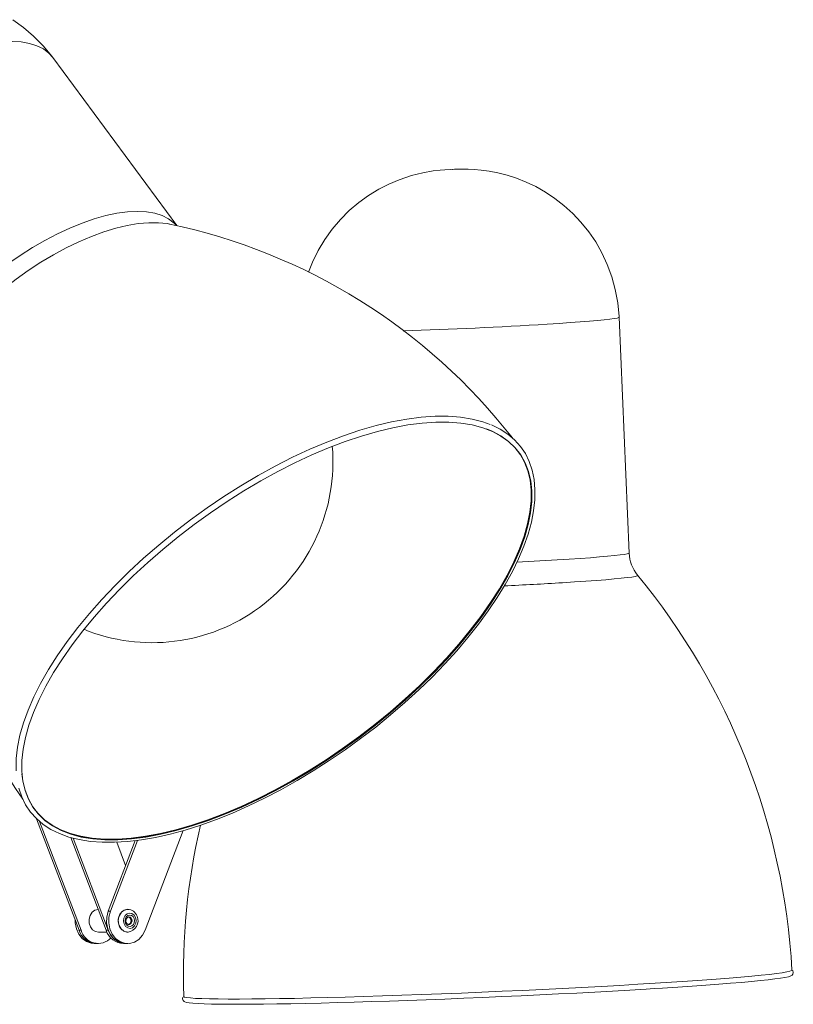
# Model space of a CAD drawing. Header units: millimetres. Extents: x -481 to 407, y 16 to 1448.
# Tile 8 of 11: x 183 to 386, y 16 to 275. Entities that reach past the tile are written whole.
import ezdxf

# ---------------------------------------------------------------- set-up
doc = ezdxf.new("R2010")
doc.units = ezdxf.units.MM

msp = doc.modelspace()

# ---------------------------------------------------------------- linework, layer by layer
at = {"color": 7, "linetype": 'Continuous', "lineweight": 15}
for p, q in [((224.44, 220.82), (191.93, 264.93)), ((343.32, 134.83), (340.64, 196.74)), ((187.64, 65.03), (198.79, 35.76)), ((188.45, 64.35), (199.34, 35.76)), ((196.66, 60.11), (205.92, 35.76)), ((197.26, 59.96), (206.47, 35.76)), ((216.15, 35.76), (226.11, 61.92)), ((213.54, 59.29), (206.47, 40.73)), ((214.12, 59.36), (207.02, 40.73)), ((211.04, 52.72), (208.69, 58.88)), ((207.02, 40.73), (206.47, 40.73)), ((199.34, 35.76), (198.79, 35.76)), ((203.9, 35.25), (206.15, 35.25)), ((206.47, 35.76), (205.92, 35.76)), ((202.8, 32.25), (203.9, 32.25)), ((210.49, 32.25), (211.59, 32.25))]:
    msp.add_line(p, q, dxfattribs=at)
at = {"color": 8, "linetype": 'Continuous', "lineweight": 15}
msp.add_line((313.82, 132.41), (324.42, 133.01), dxfattribs=at)
at = {"color": 7, "linetype": 'Continuous', "lineweight": 15, "flags": 128}
for points in [[(191.91, 264.92), (191.65, 265.3), (189.36, 268.07), (186.87, 270.6), (184.2, 272.87), (181.38, 274.89)], [(340.63, 196.74), (340.63, 196.96), (340.29, 200.52), (339.66, 203.99), (338.74, 207.34), (337.56, 210.56), (336.14, 213.62), (334.5, 216.51), (332.66, 219.21), (330.64, 221.72), (328.47, 224.02), (326.17, 226.1), (323.77, 227.97), (321.3, 229.62), (318.78, 231.05), (316.24, 232.26), (313.72, 233.27), (311.24, 234.07), (308.84, 234.68), (306.56, 235.12), (304.45, 235.41), (302.56, 235.58), (300.98, 235.65), (299.78, 235.67), (298.69, 235.66), (297.42, 235.62), (296.26, 235.57), (294.92, 235.49), (293.61, 235.38), (291.8, 235.16), (289.12, 234.7), (286.11, 233.95), (282.86, 232.87), (280.2, 231.74), (277.53, 230.38), (274.86, 228.75), (272.26, 226.87), (269.78, 224.75), (267.44, 222.42), (265.29, 219.88), (263.34, 217.16), (261.62, 214.28), (260.13, 211.25), (259.1, 208.61)], [(296.94, 235.53), (296.94, 235.53), (296.93, 235.53), (296.93, 235.53), (296.92, 235.53), (296.92, 235.53), (296.91, 235.52), (296.91, 235.52), (296.9, 235.52), (296.89, 235.52), (296.89, 235.52), (296.89, 235.52)], [(198.47, 115.26), (201.52, 118.96), (204.79, 122.66), (208.26, 126.32), (211.92, 129.93), (215.75, 133.47), (219.74, 136.93), (223.85, 140.3), (228.09, 143.56), (232.42, 146.68), (236.84, 149.67), (241.31, 152.5), (245.82, 155.17), (250.35, 157.66), (254.88, 159.96), (259.38, 162.06), (263.85, 163.95), (268.25, 165.63), (272.57, 167.08), (276.8, 168.29), (280.9, 169.27), (284.86, 170.01), (288.67, 170.51), (292.31, 170.76), (295.76, 170.76), (299, 170.51), (302.03, 170.01), (304.82, 169.27), (306.81, 168.54)], [(182.96, 73.06), (183.73, 70.79), (184.77, 68.69), (186.06, 66.78), (187.6, 65.07), (189.39, 63.55), (191.41, 62.24), (193.67, 61.13), (196.15, 60.24), (198.85, 59.56), (201.76, 59.1), (204.85, 58.86), (208.13, 58.85), (211.57, 59.06), (215.16, 59.49), (218.89, 60.14), (222.74, 61), (226.7, 62.08), (230.75, 63.36), (234.88, 64.85), (239.06, 66.53), (243.29, 68.4), (247.55, 70.45), (251.82, 72.67), (256.08, 75.06), (260.32, 77.61), (264.52, 80.3), (268.67, 83.13), (272.75, 86.07), (276.73, 89.13), (280.62, 92.3), (284.39, 95.54), (288.02, 98.87), (291.51, 102.25), (294.84, 105.69), (297.99, 109.16), (300.96, 112.65), (303.72, 116.15), (306.28, 119.65), (308.63, 123.13), (310.74, 126.58), (312.61, 129.98), (314.25, 133.32), (315.62, 136.6), (316.75, 139.79), (317.61, 142.89), (318.2, 145.89), (318.52, 148.76), (318.56, 151.51), (318.34, 154.11), (317.83, 156.55), (317.06, 158.83), (316.03, 160.92), (314.74, 162.83), (313.19, 164.54), (311.41, 166.06), (309.38, 167.38), (307.13, 168.48), (307.11, 168.49)], [(199.75, 114.35), (202.77, 118.01), (206, 121.66), (209.43, 125.28), (213.05, 128.84), (216.83, 132.35), (220.77, 135.77), (224.84, 139.09), (229.02, 142.31), (233.3, 145.4), (237.66, 148.35), (242.08, 151.15), (246.54, 153.79), (251.01, 156.25), (255.49, 158.52), (259.94, 160.6), (264.36, 162.47), (268.71, 164.12), (272.98, 165.55), (277.15, 166.76), (281.2, 167.72), (285.12, 168.45), (288.89, 168.94), (292.48, 169.19), (295.89, 169.19), (299.09, 168.94), (302.08, 168.45), (304.84, 167.72), (307.36, 166.76), (309.63, 165.55), (311.63, 164.12), (313.36, 162.47), (314.82, 160.6), (315.98, 158.52), (316.85, 156.25), (317.43, 153.79), (317.71, 151.15), (317.69, 148.35), (317.38, 145.4), (316.76, 142.31), (315.85, 139.09), (314.65, 135.77), (313.16, 132.35), (311.4, 128.84), (309.36, 125.28), (307.07, 121.66), (304.52, 118.01), (301.73, 114.35), (298.71, 110.68), (295.48, 107.03), (292.05, 103.41), (288.43, 99.85), (284.65, 96.35), (280.71, 92.92), (276.64, 89.6), (272.46, 86.38), (268.17, 83.29), (263.81, 80.34), (259.39, 77.54), (254.94, 74.9), (250.46, 72.44), (245.99, 70.17), (241.53, 68.09), (237.12, 66.22), (232.77, 64.57), (228.5, 63.14), (224.33, 61.94), (220.27, 60.97), (216.35, 60.24), (212.59, 59.75), (209, 59.5), (205.59, 59.5), (202.38, 59.75), (199.39, 60.24), (196.63, 60.97), (194.11, 61.94), (191.85, 63.14), (189.84, 64.57), (188.11, 66.22), (186.66, 68.09), (185.5, 70.17), (184.62, 72.44), (184.04, 74.9), (183.76, 77.54), (183.78, 80.34), (184.1, 83.29), (184.71, 86.38), (185.62, 89.6), (186.82, 92.92), (188.31, 96.35), (190.08, 99.85), (192.11, 103.41), (194.41, 107.03), (196.96, 110.68), (199.75, 114.35)], [(305.79, 167.4), (307.29, 166.79), (309.56, 165.58), (311.56, 164.15), (313.29, 162.5), (314.74, 160.63), (315.9, 158.56), (316.78, 156.29), (317.35, 153.83), (317.63, 151.19), (317.62, 148.39), (317.3, 145.44), (316.68, 142.35), (315.77, 139.14), (314.57, 135.81), (313.09, 132.39), (311.32, 128.89), (309.29, 125.33), (306.99, 121.71), (304.44, 118.07), (301.66, 114.4), (298.64, 110.74), (295.41, 107.09), (291.98, 103.48), (288.37, 99.91), (284.58, 96.41), (280.65, 92.99), (276.58, 89.67), (272.4, 86.45), (268.12, 83.36), (263.76, 80.41), (259.35, 77.61), (254.89, 74.98), (250.42, 72.52), (245.95, 70.25), (241.49, 68.18), (237.08, 66.31), (232.74, 64.65), (228.47, 63.22), (224.3, 62.02), (220.24, 61.05), (216.33, 60.32), (212.57, 59.83), (208.97, 59.59), (205.57, 59.59), (202.36, 59.83), (199.38, 60.32), (196.62, 61.05), (194.1, 62.02), (191.83, 63.22), (189.83, 64.65), (188.1, 66.31), (186.65, 68.18), (185.49, 70.25), (184.61, 72.52), (184.04, 74.98), (183.81, 76.81)], [(182.31, 77.65), (182.29, 78.01), (182.31, 80.84), (182.63, 83.83), (183.25, 86.96), (184.17, 90.21), (185.39, 93.58), (186.89, 97.04), (188.68, 100.58), (190.74, 104.19), (193.06, 107.85), (195.64, 111.55), (198.47, 115.26)], [(203.84, 41.24), (203.83, 41.24), (202.97, 41.03), (202.23, 40.49), (201.69, 39.67), (201.42, 38.68), (201.44, 37.64), (201.77, 36.67), (202.34, 35.89), (203.11, 35.4), (203.9, 35.25)], [(206.47, 40.73), (206.09, 39.23), (206.05, 37.67), (206.34, 36.14), (206.96, 34.76), (207.85, 33.62), (208.96, 32.79), (210.21, 32.33), (211.04, 32.25)], [(207.02, 40.73), (206.64, 39.23), (206.6, 37.67), (206.89, 36.14), (207.5, 34.76), (208.4, 33.62), (209.51, 32.79), (210.76, 32.33), (212.07, 32.27), (213.34, 32.63), (214.5, 33.36), (215.46, 34.43), (216.15, 35.76)], [(211.59, 41.25), (210.93, 41.14), (210.14, 40.7), (209.53, 39.96), (209.16, 39.02), (209.09, 37.98), (209.32, 36.97), (209.82, 36.12), (210.53, 35.52), (211.37, 35.26), (211.61, 35.25)], [(211.69, 41.24), (211.51, 41.24), (210.66, 41.03), (209.92, 40.49), (209.38, 39.67), (209.11, 38.68), (209.13, 37.64), (209.45, 36.67), (210.03, 35.89), (210.8, 35.4), (211.66, 35.25), (211.68, 35.25)], [(213.65, 39.09), (213.26, 39.72), (212.7, 40.13), (212.06, 40.24), (211.43, 40.06), (210.9, 39.59), (210.56, 38.93), (210.47, 38.15), (210.62, 37.4), (211.01, 36.77), (211.57, 36.36), (212.21, 36.25), (212.85, 36.43), (213.37, 36.9), (213.71, 37.57), (213.81, 38.34), (213.65, 39.09)], [(213.27, 38.88), (213.39, 38.31), (213.31, 37.74), (213.06, 37.23), (212.67, 36.89), (212.19, 36.75), (211.71, 36.83), (211.29, 37.14), (211, 37.61), (210.88, 38.18), (210.96, 38.76), (211.21, 39.26), (211.6, 39.6), (212.08, 39.74), (212.56, 39.66), (212.98, 39.35), (213.27, 38.88)], [(211.85, 37.25), (211.59, 37.31), (211.36, 37.5), (211.2, 37.76), (211.11, 38.11), (211.13, 38.48), (211.24, 38.8), (211.42, 39.05), (211.65, 39.2), (211.9, 39.24), (212.18, 39.15), (212.39, 38.95), (212.53, 38.7)], [(197.79, 38.38), (197.81, 37.67), (198.1, 36.14), (198.72, 34.76), (199.61, 33.62), (200.72, 32.79), (201.97, 32.33), (202.8, 32.25)], [(349.9, 20.42), (352.08, 20.55), (356.08, 20.81), (359.88, 21.07), (363.47, 21.33), (366.83, 21.58), (369.95, 21.82), (372.82, 22.07), (375.43, 22.3), (377.76, 22.53), (379.81, 22.75), (381.58, 22.96), (383.05, 23.16), (384.22, 23.36), (385.12, 23.55), (385.78, 23.77), (386.09, 23.96), (386.31, 24.23), (386.41, 24.7), (386.25, 25.15), (386.22, 25.18)], [(350.1, 21.83), (354.46, 22.1), (358.6, 22.38), (362.51, 22.65), (366.17, 22.92), (369.56, 23.19), (372.67, 23.44), (375.48, 23.69), (377.99, 23.94), (380.17, 24.17), (382.02, 24.39), (383.53, 24.6), (384.7, 24.8), (385.51, 24.99), (385.97, 25.16), (386.09, 25.29)], [(226.26, 18.37), (226.27, 18.34), (226.52, 18.2), (227.13, 18.07), (228.09, 17.96), (229.4, 17.87), (231.05, 17.8), (233.04, 17.74), (235.35, 17.71), (237.98, 17.69), (240.92, 17.69), (244.14, 17.71), (247.65, 17.74), (251.41, 17.8), (255.42, 17.87), (259.66, 17.96), (264.1, 18.07), (268.74, 18.2), (273.53, 18.34), (278.48, 18.49), (283.55, 18.67), (288.72, 18.85), (293.97, 19.05), (299.27, 19.26), (304.6, 19.48), (309.94, 19.72), (315.26, 19.96), (320.55, 20.21), (325.77, 20.47), (330.9, 20.73), (335.92, 21), (340.81, 21.28), (345.54, 21.55), (350.1, 21.83)], [(226.08, 18.16), (225.99, 17.71), (226.15, 17.26), (226.38, 17.04), (226.62, 16.91), (226.98, 16.79), (227.74, 16.66), (228.72, 16.56), (230.07, 16.48), (231.69, 16.41), (233.6, 16.36), (235.8, 16.32), (238.27, 16.3), (241.01, 16.3), (244, 16.32), (247.24, 16.35), (250.72, 16.4), (254.41, 16.46), (258.31, 16.54), (262.4, 16.63), (266.66, 16.74), (271.08, 16.87), (275.64, 17.01), (280.32, 17.16), (285.11, 17.32), (289.98, 17.5), (294.91, 17.69), (299.88, 17.89), (304.89, 18.1), (309.89, 18.32), (314.89, 18.54), (319.84, 18.78), (324.75, 19.02), (329.58, 19.27), (334.32, 19.52), (338.95, 19.77), (343.44, 20.03), (347.79, 20.29), (349.9, 20.42)]]:
    msp.add_lwpolyline(points, dxfattribs=at)
at = {"color": 8, "linetype": 'Continuous', "lineweight": 15, "flags": 128}
for points in [[(131.03, 240.01), (133.27, 242.7), (135.73, 245.37), (138.38, 247.99), (141.2, 250.54), (144.16, 253.01), (147.24, 255.36), (150.42, 257.58), (153.66, 259.65), (156.94, 261.56), (160.22, 263.28), (163.49, 264.8), (166.72, 266.11), (169.87, 267.2), (172.92, 268.06), (175.85, 268.67), (178.62, 269.04), (181.22, 269.17), (183.62, 269.04), (185.8, 268.67), (187.75, 268.06), (189.44, 267.2), (190.87, 266.11), (191.93, 264.93)], [(163.91, 195.39), (166.16, 198.08), (168.62, 200.74), (171.27, 203.37), (174.09, 205.92), (177.05, 208.38), (180.13, 210.74), (183.31, 212.96), (186.55, 215.03), (189.83, 216.93), (193.11, 218.66), (196.38, 220.18), (199.61, 221.49), (202.76, 222.58), (205.81, 223.43), (208.73, 224.05), (211.51, 224.42), (214.11, 224.54), (216.51, 224.42), (218.69, 224.05), (220.64, 223.43), (222.33, 222.58), (223.76, 221.49), (224.27, 220.97)], [(165.81, 191.07), (168.09, 193.81), (170.58, 196.52), (173.27, 199.2), (176.12, 201.8), (179.12, 204.32), (182.24, 206.74), (185.45, 209.02), (188.74, 211.17), (192.07, 213.15), (195.41, 214.95), (198.75, 216.56), (202.05, 217.97), (205.29, 219.16), (208.43, 220.12), (211.47, 220.85), (214.36, 221.34), (217.09, 221.58), (219.64, 221.58), (221.98, 221.34), (222.61, 221.22)], [(321.74, 194.93), (324.87, 195.13), (327.79, 195.33), (330.45, 195.52), (332.84, 195.71), (334.94, 195.9), (336.74, 196.07), (338.2, 196.24), (339.33, 196.39), (340.12, 196.53), (340.55, 196.66), (340.64, 196.74)], [(314.2, 161.39), (314.65, 160.75), (315.82, 158.67), (316.69, 156.4), (317.27, 153.94), (317.55, 151.31), (317.53, 148.51), (317.21, 145.56), (316.6, 142.47), (315.69, 139.25), (314.49, 135.93), (313, 132.51), (311.24, 129.01), (309.2, 125.44), (306.91, 121.83), (304.36, 118.18), (301.57, 114.52), (298.56, 110.86), (295.33, 107.21), (291.9, 103.59), (288.28, 100.03), (284.5, 96.53), (280.57, 93.11), (276.5, 89.78), (272.32, 86.57), (268.04, 83.48), (263.68, 80.53), (259.26, 77.73), (254.81, 75.1), (250.33, 72.64), (245.86, 70.37), (241.41, 68.29), (237, 66.42), (232.65, 64.77), (228.38, 63.34), (224.21, 62.14), (220.16, 61.17), (216.24, 60.44), (212.48, 59.95), (208.89, 59.71), (205.48, 59.71), (202.28, 59.95), (199.29, 60.44), (196.53, 61.17), (194.01, 62.14), (191.75, 63.34), (189.75, 64.77), (188.02, 66.42), (187.02, 67.65)], [(324.42, 133.01), (327.56, 133.21), (330.47, 133.41), (333.13, 133.6), (335.53, 133.8), (337.63, 133.98), (339.42, 134.15), (340.89, 134.32), (342.02, 134.47), (342.8, 134.62), (343.23, 134.74), (343.32, 134.83)], [(325.78, 127.02), (328.97, 127.22), (331.95, 127.43), (334.68, 127.63), (337.14, 127.82), (339.32, 128.01), (341.19, 128.19), (342.75, 128.36), (343.97, 128.52), (344.86, 128.67), (345.39, 128.8), (345.57, 128.92), (345.56, 128.95)]]:
    msp.add_lwpolyline(points, dxfattribs=at)
at = {"color": 7, "linetype": 'Continuous', "lineweight": 15}
for centre, radius, start, end in [((191.1, 70.48), 153.97, 37.8883, 78.2202), ((310.5, 158.35), 154.17, 174.5739, 214.8879), ((217.99, 158.77), 47.5, 247.7966, 4.9857), ((352.14, 134.84), 8.8, 180.1599, 221.2898), ((207.38, 15.22), 178.95, 3.2247, 39.4836), ((400.67, 24.08), 174.47, 166.9995, 181.877), ((211.57, 38.62), 2.6, 18.8675, 89.6481), ((211.34, 38.23), 2.96, 275.2486, 24.5953), ((211.53, 38.4), 0.858, 18.6349, 77.3162), ((211.82, 38.41), 0.838, 18.1943, 87.3044), ((211.47, 38.22), 0.98, 276.6639, 27.3864), ((211.75, 38.22), 0.979, 276.0649, 27.4406), ((203.55, 37.22), 4.98, 197.1142, 267.7044), ((203.58, 37.27), 5.03, 197.4749, 267.3437), ((203.84, 36.95), 4.66, 194.8252, 316.1182), ((210.69, 37.22), 4.98, 197.1142, 267.7044), ((211.24, 37.22), 4.98, 197.1142, 267.7044)]:
    msp.add_arc(centre, radius, start, end, dxfattribs=at)
at = {"color": 8, "linetype": 'Continuous', "lineweight": 15}
for centre, radius, start, end in [((240.1, 1544.22), 1351.76, 271.85903, 273.46255), ((251.22, 1341.6), 1216.86, 272.79267, 273.51256)]:
    msp.add_arc(centre, radius, start, end, dxfattribs=at)

doc.saveas('drawing.dxf')
